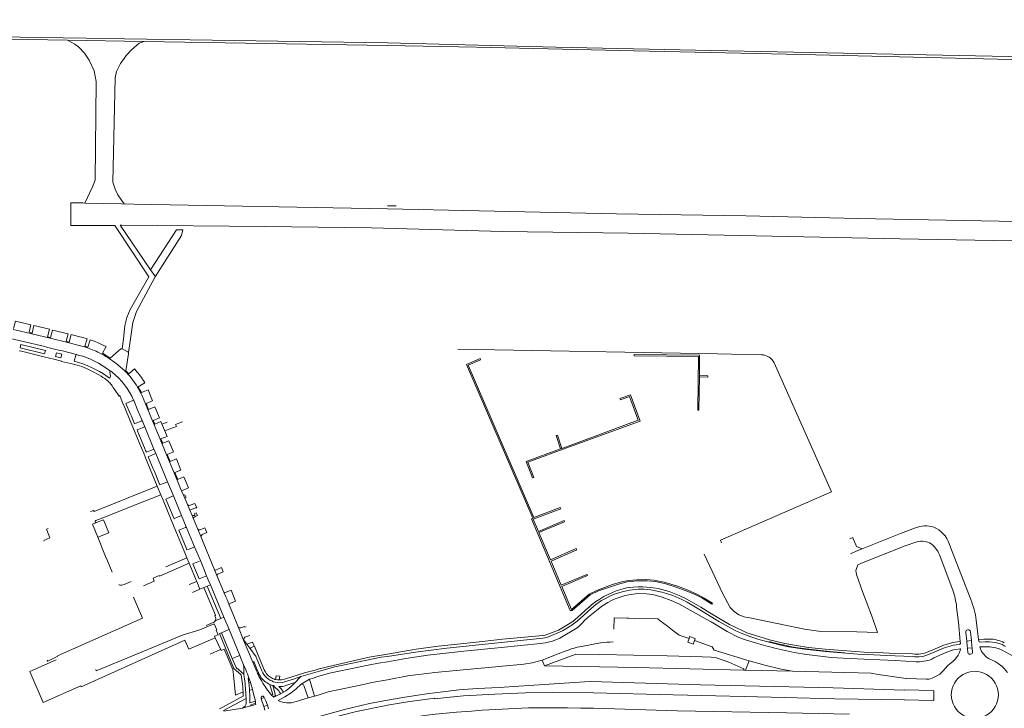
# Model space of a CAD drawing. Extents: x 145000 to 155000, y 457500 to 470000.
# Tile 72 of 196: x 147767 to 148391, y 459448 to 459884. Entities that reach past the tile are written whole.
import ezdxf

# ---------------------------------------------------------------- set-up
doc = ezdxf.new("R2010")
doc.units = 0
doc.header["$LTSCALE"] = 0.2
doc.header["$MEASUREMENT"] = 0
doc.layers.add('kant verharding', color=252, linetype='Continuous', lineweight=0)

msp = doc.modelspace()

# ---------------------------------------------------------------- linework, layer by layer
at = {"layer": 'kant verharding', "lineweight": 0}
for p, q in [((147797.32, 459871.1), (147809.12, 459870.91)), ((147809.12, 459870.91), (147833.45, 459870.5)), ((147809.15, 459872.4), (147833.48, 459872.03)), ((147833.48, 459872.03), (148000, 459869.54)), ((147833.45, 459870.5), (147845.84, 459870.29)), ((147845.84, 459870.29), (148000, 459867.7)), ((147799.45, 459768.17), (147807.08, 459767.99)), ((147807.08, 459767.99), (147808.15, 459767.97)), ((147808.15, 459767.97), (147831.48, 459767.44)), ((147831.52, 459769.7), (147833.14, 459767.46)), ((148005.64, 459766.16), (148000, 459766.27)), ((147827.3, 459753.7), (147825.68, 459753.7)), ((147849.87, 459725.67), (147830.74, 459754.01)), ((147830.74, 459754.01), (147831.65, 459754)), ((147850.27, 459726.29), (147849.87, 459725.67)), ((147774.8, 459685.58), (147772.9, 459686.06)), ((147786.38, 459682.25), (147774.65, 459685.09)), ((147767.79, 459678.36), (147768.48, 459678.18)), ((147768.48, 459678.18), (147783.35, 459674.55)), ((147786.57, 459682.77), (147784.63, 459683.25)), ((147798.23, 459679.38), (147786.38, 459682.25)), ((147798.4, 459679.91), (147796.42, 459680.42)), ((147782.8, 459672.35), (147767.22, 459676.11)), ((147783.35, 459674.55), (147782.8, 459672.35)), ((147783.92, 459676.71), (147790.72, 459675.05)), ((147790.3, 459672.98), (147789.77, 459670.65)), ((147793.67, 459672.17), (147790.3, 459672.98)), ((147790.72, 459675.05), (147794.08, 459674.23)), ((147793.11, 459669.88), (147793.67, 459672.17)), ((147802.53, 459671.64), (147801.54, 459667.8)), ((147804.02, 459671.66), (147802.84, 459671.92)), ((147810.08, 459676.69), (147808.17, 459677.3)), ((147824.24, 459669.77), (147819.35, 459672.74)), ((147831.63, 459675.54), (147831.3, 459675.51)), ((147835.1, 459673.92), (147831.95, 459675.5)), ((147836.01, 459673.38), (147836.01, 459673.4)), ((148209.08, 459672.31), (148044.67, 459675.39)), ((148218.11, 459672.17), (148209.08, 459672.31)), ((148218.11, 459672.17), (148237.14, 459671.82)), ((147782.34, 459670.52), (147789.4, 459668.79)), ((147789.4, 459668.79), (147792.72, 459667.98)), ((147789.77, 459670.65), (147793.11, 459669.88)), ((147801.06, 459665.82), (147803.37, 459665.26)), ((147824.43, 459661.51), (147823.78, 459661.93)), ((147824.43, 459661.51), (147824.12, 459661.08)), ((147825.47, 459660.8), (147824.56, 459661.55)), ((147834.79, 459660.28), (147833.83, 459661.28)), ((147836.08, 459659.72), (147834.23, 459661.63)), ((147822.44, 459658.11), (147824.04, 459656.95)), ((148197.66, 459658.58), (148197.65, 459657.82)), ((147838.05, 459627.42), (147832.66, 459640.26)), ((147838.58, 459642.78), (147834.32, 459641)), ((147834.32, 459641), (147837.03, 459634.53)), ((147839.17, 459643.01), (147838.58, 459642.78)), ((147846.64, 459640.69), (147844.53, 459645.75)), ((147851.11, 459629.96), (147846.64, 459640.69)), ((147848.69, 459637.17), (147847.14, 459640.85)), ((147837.03, 459634.53), (147837.74, 459632.84)), ((147837.74, 459632.84), (147839.71, 459628.12)), ((147839.71, 459628.12), (147843.99, 459629.85)), ((147843.99, 459629.85), (147844.56, 459630.11)), ((147846.18, 459626.21), (147844.56, 459630.11)), ((147855.95, 459618.33), (147851.11, 459629.96)), ((147852.54, 459627.85), (147851.57, 459630.15)), ((147860.42, 459629.04), (147857.64, 459627.98)), ((147839.68, 459623.5), (147838.05, 459627.42)), ((147845.63, 459625.97), (147841.35, 459624.23)), ((147841.35, 459624.23), (147841.63, 459623.58)), ((147841.63, 459623.58), (147842.34, 459621.88)), ((147842.34, 459621.88), (147846.08, 459612.9)), ((147845.63, 459625.97), (147846.18, 459626.21)), ((147852.06, 459612.07), (147846.18, 459626.21)), ((147860.09, 459608.4), (147855.95, 459618.33)), ((147857.59, 459615.73), (147856.42, 459618.48)), ((147846.72, 459606.6), (147845.57, 459609.4)), ((147846.08, 459612.9), (147846.78, 459611.2)), ((147846.78, 459611.2), (147847.24, 459610.11)), ((147847.24, 459610.11), (147851.5, 459611.89)), ((147852.66, 459609.02), (147848.4, 459607.25)), ((147852.06, 459612.07), (147851.5, 459611.89)), ((147853.24, 459609.22), (147852.06, 459612.07)), ((147852.66, 459609.02), (147853.24, 459609.22)), ((147860.66, 459591.39), (147853.24, 459609.22)), ((148109.7, 459612.16), (148110.51, 459612.46)), ((148110.51, 459612.46), (148115.12, 459614.14)), ((147854.14, 459588.49), (147846.72, 459606.6)), ((147848.4, 459607.25), (147851.58, 459599.61)), ((147864.86, 459596.96), (147860.09, 459608.4)), ((147862.4, 459604.19), (147860.52, 459608.67)), ((147851.58, 459599.61), (147852.31, 459597.87)), ((147852.31, 459597.87), (147855.18, 459590.97)), ((147867.11, 459592.85), (147865.32, 459597.16)), ((147855.18, 459590.97), (147855.86, 459589.34)), ((147857.38, 459589.97), (147860.12, 459591.11)), ((147860.12, 459591.11), (147860.66, 459591.39)), ((147864.39, 459582.41), (147860.66, 459591.39)), ((147854.14, 459588.49), (147856.33, 459583.14)), ((147855.86, 459589.34), (147857.38, 459589.97)), ((147869.61, 459585.6), (147870.04, 459585.78)), ((147870.8, 459582.83), (147869.61, 459585.6)), ((147856.33, 459583.14), (147857.79, 459579.64)), ((147857.79, 459579.64), (147862.97, 459567.2)), ((147863.87, 459582.16), (147859.61, 459580.39)), ((147859.61, 459580.39), (147864.76, 459567.96)), ((147864.39, 459582.41), (147863.87, 459582.16)), ((147869.53, 459570.04), (147864.39, 459582.41)), ((147871.61, 459580.95), (147870.8, 459582.83)), ((147873.36, 459576.85), (147871.61, 459580.95)), ((147877.98, 459577.64), (147875.06, 459576.48)), ((147877.98, 459577.64), (147879.14, 459574.82)), ((147874.81, 459573.43), (147873.36, 459576.85)), ((147874.81, 459573.43), (147876.22, 459570.03)), ((147821.31, 459569.17), (147815.12, 459566.72)), ((147862.97, 459567.2), (147865.98, 459559.98)), ((147864.76, 459567.96), (147866.42, 459568.68)), ((147866.42, 459568.68), (147869, 459569.79)), ((147869, 459569.79), (147869.53, 459570.04)), ((147872.57, 459562.74), (147869.53, 459570.04)), ((147876.96, 459568.26), (147876.22, 459570.03)), ((147876.22, 459570.03), (147877.18, 459570)), ((147879.85, 459561.3), (147876.96, 459568.26)), ((147823.44, 459559.04), (147816.46, 459556.27)), ((147865.98, 459559.98), (147871.21, 459547.41)), ((147872.04, 459562.48), (147867.77, 459560.71)), ((147867.77, 459560.71), (147868.22, 459559.63)), ((147868.22, 459559.63), (147868.85, 459558.12)), ((147872.57, 459562.74), (147872.04, 459562.48)), ((147877.8, 459550.15), (147872.57, 459562.74)), ((147881.82, 459556.59), (147879.85, 459561.3)), ((147885.58, 459559.25), (147882.68, 459557.97)), ((147884.36, 459562.18), (147885.58, 459559.25)), ((147816.46, 459556.27), (147821.39, 459543.97)), ((147868.85, 459558.12), (147872.42, 459549.51)), ((147890.51, 459535.59), (147881.82, 459556.59)), ((148211.1, 459554.33), (148211.78, 459552.76)), ((148296.9, 459551.34), (148295.17, 459555.26)), ((147871.21, 459547.41), (147872.96, 459543.21)), ((147872.42, 459549.51), (147872.99, 459548.14)), ((147872.99, 459548.14), (147874.41, 459548.72)), ((147874.41, 459548.72), (147877.26, 459549.91)), ((147877.8, 459550.15), (147877.26, 459549.91)), ((147881.45, 459541.39), (147877.8, 459550.15)), ((148293.37, 459545.71), (148297.1, 459547.34)), ((148297.32, 459550.41), (148296.9, 459551.34)), ((148297.1, 459547.34), (148300.82, 459548.96)), ((148300.82, 459548.96), (148297.32, 459550.41)), ((148355.94, 459552.01), (148369.68, 459516.76)), ((147872.96, 459543.21), (147859.57, 459537.49)), ((147872.96, 459543.21), (147874.36, 459539.85)), ((147880.9, 459541.08), (147876.64, 459539.31)), ((148350.26, 459543.91), (148358.18, 459522.67)), ((147874.36, 459539.85), (147874.86, 459538.64)), ((147874.86, 459538.64), (147878.85, 459529.07)), ((147876.64, 459539.31), (147880.6, 459529.79)), ((147891.98, 459532.04), (147890.51, 459535.59)), ((147895.93, 459534.36), (147894.8, 459536.96)), ((147833.18, 459526.21), (147837.66, 459528.18)), ((147879.2, 459528.22), (147874.37, 459526.32)), ((147878.85, 459529.07), (147879.2, 459528.22)), ((147879.2, 459528.22), (147881.23, 459523.32)), ((147880.6, 459529.79), (147884.86, 459531.56)), ((147896.37, 459521.44), (147891.98, 459532.04)), ((147830.17, 459525.98), (147829.83, 459526.08)), ((147881.23, 459523.32), (147876.41, 459521.3)), ((147883.64, 459524.32), (147881.23, 459523.32)), ((147885.8, 459525.22), (147883.64, 459524.32)), ((147887.83, 459526.04), (147885.8, 459525.22)), ((147894.38, 459504.7), (147885.8, 459525.22)), ((147896.36, 459505.5), (147887.83, 459526.04)), ((147903.81, 459515.8), (147900.99, 459522.69)), ((147897.61, 459518.46), (147896.37, 459521.44)), ((147898.35, 459516.72), (147897.61, 459518.46)), ((147899.74, 459513.39), (147898.35, 459516.72)), ((148303.42, 459515.76), (148307.37, 459505.07)), ((148122.76, 459507.55), (148127.56, 459511.97)), ((147894.38, 459504.7), (147896.36, 459505.5)), ((147899.62, 459497.65), (147896.36, 459505.5)), ((148116.83, 459502.47), (148118.73, 459503.88)), ((148122.76, 459507.55), (148118.73, 459503.88)), ((148373.12, 459503.71), (148374.57, 459491.43)), ((147890.21, 459501.34), (147880.58, 459497.32)), ((147885.18, 459500.34), (147889.54, 459502.13)), ((147899.15, 459497.49), (147894.93, 459495.74)), ((147899.62, 459497.65), (147899.15, 459497.49)), ((147894.93, 459495.74), (147893.53, 459495.16)), ((147894.93, 459495.74), (147901.69, 459479.43)), ((147908.89, 459490.94), (147914.69, 459477.06)), ((148367.08, 459490.46), (148366.48, 459495.92)), ((148370.07, 459490.8), (148367.08, 459490.46)), ((148367.08, 459490.46), (148367.39, 459487.1)), ((148369.46, 459496.28), (148370.07, 459490.8)), ((148370.42, 459487.08), (148370.07, 459490.8)), ((147894.24, 459485.16), (147887.63, 459482.21)), ((147914.45, 459489.79), (147911.01, 459488.45)), ((147911.01, 459488.45), (147913.48, 459485.11)), ((147913.48, 459485.11), (147916.23, 459481.27)), ((147915.58, 459487.13), (147913.78, 459486.42)), ((147915.58, 459487.13), (147914.45, 459489.79)), ((148122.98, 459487.08), (148134.95, 459489.23)), ((148367.39, 459487.1), (148367.51, 459485.87)), ((148367.51, 459485.87), (148370.5, 459486.2)), ((148370.5, 459486.2), (148370.42, 459487.08)), ((147901.69, 459479.43), (147905.88, 459481.11)), ((147905.88, 459481.11), (147906.4, 459481.32)), ((147916.87, 459480.27), (147920.49, 459471.54)), ((148098.03, 459478.33), (148099.48, 459474.74)), ((147908.89, 459475.31), (147910.17, 459472.14)), ((147908.89, 459475.31), (147908.92, 459473.71)), ((147908.92, 459473.71), (147908.91, 459469.55)), ((147914.69, 459477.06), (147916.84, 459471.93)), ((147916.84, 459471.93), (147917.51, 459472.2)), ((147917.51, 459472.2), (147918.28, 459470.33)), ((147909.24, 459467.83), (147908.91, 459469.55)), ((147919.49, 459468.05), (147918.82, 459467.64)), ((147922.53, 459471.07), (147922.46, 459471.22)), ((147941.13, 459466.56), (147934.88, 459464.53)), ((147945.23, 459467.89), (147940.86, 459463.49)), ((147945.23, 459467.89), (147941.13, 459466.56)), ((147950.69, 459466.21), (147952.57, 459466.74)), ((147950.69, 459466.21), (147953.83, 459455.6)), ((148328.92, 459466.6), (148328.92, 459466.71)), ((147912.17, 459464.05), (147913.15, 459464.39)), ((147914.49, 459459.72), (147912.6, 459459.28)), ((147914.95, 459457.91), (147914.49, 459459.72)), ((147925.96, 459461.53), (147925.57, 459462.97)), ((147927.72, 459460.9), (147927.36, 459462.27)), ((147927.36, 459462.27), (147927.7, 459462.17)), ((147927.7, 459462.17), (147928.63, 459461.29)), ((147927.87, 459464.66), (147928.84, 459464.35)), ((147928.84, 459464.35), (147928.88, 459464.34)), ((147949.72, 459454.39), (147947.05, 459462.19)), ((147907.26, 459454.78), (147895.33, 459448.42)), ((147910.39, 459453.94), (147896.14, 459446.39)), ((147908.57, 459458.28), (147903.64, 459456.13)), ((147908.64, 459455.65), (147908.57, 459458.28)), ((147910.3, 459456.25), (147910.3, 459456.42)), ((147910.39, 459453.94), (147910.3, 459456.25)), ((147910.5, 459450.9), (147910.39, 459453.94)), ((147912.82, 459453.88), (147912.9, 459451.22)), ((147915.8, 459454.64), (147914.95, 459457.91)), ((147915.8, 459454.64), (147916.3, 459452.41)), ((147919.99, 459454.01), (147920.02, 459453.92)), ((147920.02, 459453.92), (147921.96, 459454.63)), ((147920.02, 459453.92), (147921.62, 459448.92)), ((147927.79, 459455.03), (147926.4, 459456.29)), ((147927.79, 459455.03), (147927.85, 459454.91)), ((147934.09, 459458.09), (147931.92, 459456.76)), ((147949.72, 459454.39), (147942.09, 459452.09)), ((147949.72, 459454.39), (147953.83, 459455.6)), ((147953.83, 459455.6), (147956.01, 459456.24)), ((147956.01, 459456.24), (147962.55, 459458.16)), ((148327.65, 459453.13), (148283.43, 459453.81)), ((148327.65, 459453.13), (148327.64, 459453.02)), ((147895.33, 459448.42), (147893.51, 459447.46)), ((147896.3, 459445.97), (147908.19, 459447.99)), ((147913.55, 459449.31), (147908.66, 459448.12)), ((147912.9, 459451.22), (147916.3, 459452.41)), ((147916.47, 459451.02), (147916.3, 459452.41)), ((147921.62, 459448.92), (147924.04, 459449.87)), ((147921.62, 459448.92), (147922.35, 459446.67)), ((147924.71, 459447.59), (147924.04, 459449.87))]:
    msp.add_line(p, q, dxfattribs=at)
at = {"layer": 'kant verharding', "lineweight": 0, "flags": 128}
for points in [[(147126, 459884.12), (147253.68, 459881.81), (147385.39, 459879.32), (147779.99, 459872.84), (147809.15, 459872.4)], [(147125.97, 459883.05), (147395.86, 459877.84), (147797.32, 459871.1)], [(147808.94, 459861.63), (147808.08, 459862.94), (147804.21, 459866.82), (147801.93, 459868.65), (147797.32, 459871.1)], [(147845.84, 459870.29), (147842.74, 459869.33), (147837.73, 459865), (147834.54, 459861.35), (147833.24, 459859.57)], [(148000, 459869.54), (148106.81, 459866.75), (148205.13, 459864.62), (148435.52, 459859.94), (148538.75, 459858.01)], [(148000, 459867.7), (148056.47, 459866.75), (148156.45, 459864.42), (148262.6, 459862.17), (148545.83, 459855.34), (148605.57, 459850.55), (148667.03, 459852.38), (148693.59, 459825.7)], [(147808.15, 459767.97), (147813.1, 459778.12), (147814.7, 459782.45), (147815.38, 459844.93), (147814.24, 459851.77), (147811.05, 459858.38), (147808.94, 459861.63)], [(147833.24, 459859.57), (147830.89, 459856.33), (147828.38, 459851.31), (147827.47, 459847.21), (147826.1, 459781.08), (147827.47, 459776.75), (147829.06, 459773.1), (147831.52, 459769.7)], [(147825.68, 459753.7), (147806.66, 459753.75), (147799.36, 459753.75), (147799.45, 459768.17)], [(147831.48, 459767.44), (147839.24, 459767.27), (148000, 459764.18)], [(148000, 459764.18), (148145.05, 459761.2), (148227.12, 459759.78), (148298.02, 459758.25), (148409.95, 459756.15), (148691.39, 459750.29), (148705.45, 459749.42), (148746.49, 459748.51), (148749.46, 459749.99), (148752.99, 459752.73), (148755.62, 459755.58), (148757.44, 459759.22)], [(147827.3, 459753.7), (147848.76, 459721.23), (147836.9, 459700.59), (147834.91, 459695.52), (147833.65, 459690.27), (147832.66, 459681.7)], [(147831.65, 459754), (147922.27, 459753.18), (147990, 459752.27)], [(147870.28, 459750.9), (147866.4, 459751.02), (147850.27, 459726.29)], [(147852.81, 459721.23), (147869.51, 459747.49), (147870.28, 459750.9)], [(147990, 459752.27), (148073, 459749.99), (148152.58, 459748.85), (148324.64, 459745.32), (148527.13, 459741.67), (148612.55, 459736.43), (148617.4, 459731.28)], [(147836.59, 459677.46), (147838.73, 459692.27), (147840.95, 459699.34), (147852.81, 459721.23)], [(147852.81, 459721.23), (147852.52, 459721.74), (147849.87, 459725.67)], [(147763.06, 459688.43), (147764.26, 459693.15), (147774.08, 459690.78), (147772.9, 459686.06)], [(147774.8, 459685.58), (147775.98, 459690.31), (147785.79, 459687.98), (147784.63, 459683.25)], [(147774.65, 459685.09), (147767.44, 459686.84), (147762.93, 459687.92)], [(147786.57, 459682.77), (147787.73, 459687.51), (147797.62, 459685.14), (147796.42, 459680.42)], [(147798.4, 459679.91), (147799.6, 459684.64), (147804.26, 459683.48), (147806.96, 459682.72), (147809.66, 459681.94), (147808.17, 459677.3)], [(147762.37, 459681.91), (147763.7, 459681.57), (147768.33, 459680.46)], [(147767.22, 459676.11), (147767.76, 459678.36), (147767.79, 459678.36)], [(147768.33, 459680.46), (147782.9, 459676.96), (147783.92, 459676.71)], [(147809.87, 459676.16), (147808.01, 459676.76), (147805.46, 459677.5), (147802.91, 459678.22), (147798.27, 459679.37), (147798.23, 459679.38)], [(147810.08, 459676.69), (147811.57, 459681.33), (147812.82, 459680.9), (147814.07, 459680.43), (147815.17, 459680), (147816.26, 459679.55), (147817.54, 459679), (147818.81, 459678.42), (147820.28, 459677.71), (147821.75, 459676.97), (147819.35, 459672.74)], [(147832.66, 459681.7), (147831.95, 459675.5)], [(147836.01, 459673.4), (147836.59, 459677.46)], [(147766.73, 459674.31), (147768.03, 459674), (147782.34, 459670.52)], [(147794.08, 459674.23), (147802.88, 459672.08), (147802.84, 459671.92)], [(147802.84, 459671.92), (147802.75, 459671.58), (147802.53, 459671.64)], [(147819.1, 459672.24), (147817.81, 459672.87), (147816.51, 459673.49), (147815.33, 459674.03), (147814.14, 459674.55), (147813.14, 459674.96), (147812.13, 459675.35), (147811.02, 459675.77), (147809.9, 459676.15), (147809.87, 459676.16)], [(147831.3, 459675.51), (147831.14, 459675.49), (147829.58, 459674.26), (147824.24, 459669.77)], [(147831.95, 459675.5), (147831.84, 459675.56), (147831.63, 459675.54)], [(147834.23, 459661.63), (147835.88, 459672.32), (147836.01, 459673.38)], [(147835.65, 459673.56), (147835.48, 459673.73), (147835.1, 459673.92)], [(147836.01, 459673.38), (147835.79, 459673.42), (147835.65, 459673.56)], [(148197.66, 459658.58), (148197.84, 459671.47), (148156.26, 459672.06), (148156.26, 459671.24), (148197.15, 459670.67), (148196.67, 459636.74), (148197.35, 459636.73), (148197.65, 459657.82)], [(147792.72, 459667.98), (147793.53, 459667.79), (147793.5, 459667.65), (147801.06, 459665.82)], [(147833.83, 459661.28), (147833.56, 459661.55), (147830.95, 459663.97), (147829.17, 459665.43)], [(148050.02, 459665.73), (148058.67, 459669.46), (148059.05, 459668.58), (148051.19, 459665.19), (148092.8, 459568.78), (148109.49, 459575.08), (148109.82, 459574.22), (148092.38, 459567.65), (148095.68, 459559.84), (148111.99, 459566.74), (148112.29, 459566.01), (148095.99, 459559.11), (148103.26, 459541.96), (148119.63, 459549.16), (148120.01, 459548.3), (148103.65, 459541.1), (148110.14, 459525.75), (148126.39, 459532.62), (148126.7, 459531.87), (148110.5, 459525.02), (148116.63, 459510.51), (148127.82, 459520.09), (148133.08, 459522.6), (148142.57, 459526.18), (148149.14, 459528.1), (148152.92, 459528.82), (148158.11, 459529.26), (148163.9, 459529.34), (148168.78, 459528.96), (148175.37, 459527.74), (148183.88, 459525.27), (148189.98, 459522.93), (148196.55, 459520), (148200.79, 459517.64), (148205.89, 459514.46)], [(148050.02, 459665.73), (148092.08, 459568.26), (148091.28, 459567.93), (148115.8, 459509.75), (148117.14, 459509.73), (148128.52, 459519.64), (148133.76, 459522.15), (148146.4, 459526.58), (148151.84, 459527.85), (148158.16, 459528.55), (148164.68, 459528.53), (148169.83, 459528.18), (148176.46, 459526.71), (148182.37, 459524.88), (148190.45, 459521.91), (148195.33, 459519.76), (148199.13, 459517.73), (148205.47, 459513.79), (148205.89, 459514.46)], [(148245.1, 459666.78), (148281.46, 459584.91), (148211.1, 459554.33)], [(147822.67, 459655.33), (147822.49, 459655.48), (147821.93, 459655.95), (147821.43, 459656.33), (147820.92, 459656.68), (147819.72, 459657.46), (147818.51, 459658.23), (147817.17, 459659.04), (147815.82, 459659.82), (147814.45, 459660.59), (147813.07, 459661.32), (147809.29, 459663.18)], [(147824.04, 459656.95), (147824.2, 459657.17), (147824.48, 459657.96), (147824.46, 459658.67), (147824.41, 459659.23), (147824.01, 459660.94), (147824.12, 459661.08)], [(147824.56, 459661.55), (147824.49, 459661.45), (147824.43, 459661.51)], [(147840.52, 459661.95), (147839.67, 459662.96), (147836.08, 459659.72)], [(147832.66, 459640.26), (147832.62, 459640.35), (147830.41, 459645.93), (147830.08, 459645.67), (147827.31, 459649.66), (147826.08, 459651.37), (147825.61, 459652.05), (147825.12, 459652.72), (147824.6, 459653.36), (147824.05, 459653.98), (147823.56, 459654.5), (147823.04, 459655), (147822.67, 459655.33)], [(147842.14, 459651.57), (147846.32, 459654.01), (147846.02, 459654.49)], [(148197.66, 459658.58), (148203.1, 459658.49), (148203.08, 459657.73), (148197.65, 459657.82)], [(147844.17, 459647.84), (147843.19, 459649.69), (147842.14, 459651.57)], [(147847.14, 459640.85), (147851.23, 459642.59), (147848.3, 459649.56), (147844.17, 459647.84)], [(148115.39, 459613.39), (148160.09, 459629.81), (148153.95, 459646.53), (148147.31, 459644.09), (148147.64, 459643.2), (148153.45, 459645.33), (148158.97, 459630.32), (148115.12, 459614.14)], [(147844.56, 459630.11), (147841.68, 459637.02), (147839.42, 459642.41)], [(147851.57, 459630.15), (147855.48, 459631.77), (147852.53, 459638.76), (147848.69, 459637.17)], [(147856.42, 459618.48), (147860.35, 459620.13), (147856.42, 459629.52), (147852.54, 459627.85)], [(147859.3, 459623.75), (147866.24, 459626.32), (147865.69, 459627.73), (147870.18, 459629.33)], [(147845.57, 459609.4), (147842.75, 459616.28), (147841.63, 459618.86), (147839.68, 459623.5)], [(147857.59, 459615.73), (147861.46, 459617.38), (147864.39, 459610.33), (147860.52, 459608.67)], [(148109.7, 459612.16), (148106.97, 459620.7), (148107.79, 459620.96), (148110.51, 459612.46)], [(148092.03, 459593.86), (148087.95, 459604.21), (148109.7, 459612.16)], [(148115.39, 459613.39), (148088.99, 459603.74), (148092.77, 459594.15), (148092.03, 459593.86)], [(147865.32, 459597.16), (147869.19, 459598.77), (147866.27, 459605.8), (147862.4, 459604.19)], [(147869.61, 459585.6), (147868.93, 459587.17), (147864.86, 459596.96)], [(147870.04, 459585.78), (147873.95, 459587.45), (147871.03, 459594.45), (147867.11, 459592.85)], [(147811.8, 459572.6), (147813.76, 459573.25), (147814.14, 459572.46), (147854.14, 459588.49)], [(147856.33, 459583.14), (147837.55, 459575.71), (147821.31, 459569.17)], [(147871.61, 459580.95), (147872.55, 459581.34), (147871.59, 459583.14), (147870.8, 459582.83)], [(147879.14, 459574.82), (147878.43, 459574.82), (147874.81, 459573.43)], [(147877.86, 459570.85), (147877.68, 459571.31), (147878.76, 459571.74), (147879.57, 459569.96)], [(147816.46, 459556.27), (147813.13, 459564.57), (147815.56, 459565.51)], [(147815.56, 459565.51), (147820.09, 459567.27), (147823.44, 459559.04)], [(147785.11, 459561.79), (147783.89, 459561.3), (147786, 459555.89), (147782.37, 459554.16), (147782.56, 459553.7)], [(147884.36, 459562.18), (147883.25, 459561.75), (147881.39, 459561)], [(148300.82, 459548.96), (148325.16, 459558.54), (148334.65, 459562.11)], [(148295.17, 459555.26), (148294.84, 459556), (148293.01, 459555.26)], [(148300.42, 459539.7), (148328.11, 459550.71), (148335.52, 459553.33)], [(147821.39, 459543.97), (147822.55, 459541.33), (147825.54, 459534.06)], [(147885.44, 459531.78), (147883.58, 459536.26), (147881.45, 459541.39)], [(148200.8, 459545.38), (148212.63, 459520.38), (148217.17, 459511.71)], [(147845.44, 459525.39), (147852.26, 459528.3), (147851.52, 459530.24), (147855.41, 459531.87), (147855.66, 459531.47), (147874.36, 459539.85)], [(147894.8, 459536.96), (147891.11, 459535.4), (147890.51, 459535.59)], [(147891.98, 459532.04), (147892.44, 459532.83), (147895.93, 459534.36)], [(148300.42, 459539.7), (148298.01, 459538.74), (148296.76, 459535.12), (148297.17, 459532.53), (148301.33, 459521.12), (148303.42, 459515.76)], [(147887.83, 459526.04), (147886.5, 459529.25), (147885.44, 459531.78)], [(147883.64, 459524.32), (147890.97, 459506.78), (147890.64, 459506.38), (147891.11, 459505.32)], [(147900.99, 459522.69), (147897.41, 459521.3), (147896.37, 459521.44)], [(148302.07, 459483.41), (148277.41, 459485.33), (148266.92, 459486.45), (148260.51, 459487.34), (148251.92, 459488.91), (148242.18, 459491.3), (148232.51, 459494.16), (148227.83, 459495.7), (148224.7, 459497.02), (148216.72, 459500.91), (148204.27, 459508.27), (148198.69, 459511.84), (148194.19, 459514.54), (148189.71, 459516.97), (148184.84, 459519.32), (148178.56, 459521.75), (148171.46, 459523.7), (148168.43, 459524.2), (148164.28, 459524.67), (148161.76, 459524.87), (148158.93, 459524.72), (148155.68, 459524.67), (148151.48, 459524.12), (148149.35, 459523.62), (148144.85, 459522.17), (148142.13, 459521.07), (148137.2, 459518.65), (148134.63, 459517.07), (148132.12, 459515.42), (148129.3, 459513.37), (148127.54, 459511.76)], [(148298.15, 459482.06), (148277.49, 459483.85), (148264.18, 459485.34), (148254.2, 459486.85), (148250.2, 459487.53), (148235.33, 459491.39), (148229.6, 459493.25), (148224.2, 459495.4), (148220.27, 459497.18), (148210.07, 459502.86), (148197.27, 459510.64), (148189.89, 459515.02), (148186.46, 459516.79), (148180.81, 459519.25), (148176.79, 459520.62), (148173.86, 459521.45), (148166.88, 459522.97), (148162.76, 459523.3), (148159.06, 459523.25), (148153.38, 459522.75), (148148.65, 459521.7), (148145.18, 459520.62), (148142.15, 459519.42), (148139.4, 459518.07), (148135.75, 459516.12), (148132, 459513.59), (148129.04, 459510.96)], [(147784.38, 459478.23), (147784.73, 459477.78), (147791.14, 459480.8), (147791.02, 459481), (147844.83, 459504.91), (147839.05, 459518.33)], [(147899.74, 459513.39), (147900.09, 459514.19), (147903.81, 459515.8)], [(148302.11, 459479.03), (148288.86, 459479.54), (148281.27, 459480.07), (148276.14, 459480.59), (148265.46, 459482.01), (148257.8, 459483.27), (148246.28, 459485.71), (148239.8, 459487.33), (148233.82, 459489.03), (148226.97, 459491.28), (148222.69, 459492.79), (148215.19, 459496.58), (148205.2, 459502.54), (148199.97, 459505.39), (148193.74, 459509.02), (148184.61, 459513.97), (148179.76, 459516.2), (148174.14, 459518.22), (148170.54, 459519.35), (148167.88, 459519.85), (148164.08, 459520.25), (148158.66, 459520.57), (148153.05, 459519.75), (148150.68, 459519.25), (148146.15, 459517.87), (148144.3, 459517.15), (148142, 459516.09), (148139.68, 459514.92), (148135.8, 459512.52), (148133.48, 459510.74), (148127.27, 459505.54), (148124.7, 459503.19)], [(147905.46, 459499.48), (147905.06, 459500.44), (147902.26, 459507.35), (147899.74, 459513.39)], [(148115.15, 459499.45), (148117, 459500.61), (148120.19, 459503.03), (148126.25, 459508.54), (148129.04, 459510.96)], [(148360.67, 459511.84), (148361.79, 459502.42), (148362.99, 459490.1)], [(147890.78, 459503.19), (147894.38, 459504.7)], [(148143.51, 459498.02), (148143.69, 459505.12), (148151.74, 459504.97), (148152.93, 459504.94), (148156.38, 459504.8), (148171.29, 459504.49), (148172.9, 459503.22), (148177.4, 459499.8), (148180.64, 459497.31), (148184.83, 459494.14), (148191.11, 459492.06)], [(148229.7, 459505.19), (148264.37, 459498.02), (148274.57, 459496.45), (148297.38, 459496.31), (148310.63, 459495.87), (148307.37, 459505.07)], [(147815.16, 459472.41), (147815.4, 459471.65), (147857.85, 459489.06), (147870.51, 459494.34), (147880.58, 459497.32)], [(147891.82, 459497.53), (147890.3, 459501.38), (147890.21, 459501.34)], [(147890.88, 459492.55), (147890.46, 459493.46), (147892.75, 459494.43), (147891.49, 459497.36), (147891.82, 459497.53)], [(147906.4, 459481.32), (147899.62, 459497.65)], [(147905.46, 459499.48), (147905.56, 459499.24), (147905.57, 459498.93), (147908.89, 459490.94)], [(147910.42, 459499.47), (147909.61, 459499.16), (147909.41, 459499.69), (147907.65, 459498.97)], [(148000, 459482.14), (148018.21, 459485.2), (148032.05, 459487.26), (148054.54, 459489.52), (148072.88, 459491.54), (148096.12, 459493.67), (148099.85, 459494.12), (148108.3, 459497.38), (148116.83, 459502.47)], [(148000, 459480.74), (148017.76, 459483.45), (148037.63, 459485.98), (148098.45, 459492.22), (148101.11, 459492.78), (148110.97, 459496.85), (148115.15, 459499.45)], [(148000, 459477.29), (148011.75, 459479.38), (148025.59, 459481.39), (148048.39, 459484.05), (148072.08, 459486.43), (148097.05, 459488.81), (148100.03, 459489.32), (148104.52, 459490.33), (148109.18, 459492.32), (148120.3, 459498.84)], [(147890.88, 459492.55), (147874.17, 459485.33), (147871.7, 459491.09), (147806.03, 459461.44), (147805.78, 459461.97), (147781.85, 459451.59), (147773.47, 459471.16), (147790.04, 459478.45)], [(147890.88, 459492.55), (147894.58, 459484.41), (147896.57, 459485.37), (147902.11, 459472.47), (147902.55, 459468.98), (147903.64, 459456.13)], [(147893.53, 459495.16), (147902.71, 459473.02), (147907.33, 459469.05), (147907.95, 459464.68)], [(147908.89, 459490.94), (147909.25, 459492.36), (147909.54, 459492.86), (147912.74, 459494.01)], [(147911.01, 459488.45), (147909.03, 459491), (147908.89, 459490.94)], [(148191.11, 459492.06), (148190.29, 459489.75), (148193.83, 459488.48), (148194.64, 459490.8)], [(148191.11, 459492.06), (148191.49, 459493.29), (148195.06, 459492.03), (148194.64, 459490.8)], [(148194.64, 459490.8), (148205.82, 459486.86), (148207.07, 459484.58), (148229.24, 459477.99)], [(148381.41, 459491.73), (148377.99, 459491.68), (148374.57, 459491.43)], [(148374.57, 459491.43), (148374.73, 459490.34), (148374.98, 459490.02), (148375.33, 459489.84), (148375.72, 459489.79), (148378.76, 459490.02), (148381.51, 459490.02), (148385.16, 459489.42), (148387.56, 459488.88), (148388.52, 459488.59), (148389.44, 459488.21), (148390.9, 459487.46), (148391.61, 459487.03)], [(147922.46, 459471.22), (147921.99, 459472.17), (147915.69, 459487.18), (147915.58, 459487.13)], [(148268.74, 459484.98), (148280.09, 459483.85), (148289.79, 459483.04)], [(148356.59, 459487.2), (148353.36, 459486.33), (148341.73, 459481.43), (148339.29, 459480.75), (148336.7, 459480.42), (148335.36, 459480.4), (148334.02, 459480.47), (148332.68, 459480.65), (148316.18, 459481.31), (148304.17, 459481.91), (148298.15, 459482.06)], [(148351.02, 459487.24), (148341.58, 459483.22), (148340.42, 459482.82), (148338.02, 459482.29), (148336.71, 459482.16), (148335.4, 459482.13), (148334.1, 459482.2), (148332.8, 459482.37), (148322.02, 459482.62), (148310.17, 459483.26), (148302.07, 459483.41)], [(148328.92, 459466.71), (148341.6, 459466.31), (148343.16, 459466.38), (148344.17, 459466.55), (148345.15, 459466.88), (148348.14, 459468.34), (148350.09, 459469.55), (148350.93, 459470.25), (148352.04, 459471.34), (148355.13, 459474.84), (148358.24, 459477.48), (148359.06, 459478.24), (148359.96, 459479.27), (148361.55, 459481.57), (148362.33, 459482.86), (148362.92, 459484.43), (148363.21, 459485.45), (148363, 459485.54), (148361.58, 459485.34), (148358.77, 459484.77), (148356.07, 459483.98), (148353.5, 459482.99), (148346.34, 459479.76), (148344.89, 459479), (148343.39, 459478.34), (148342.45, 459478.03), (148341.48, 459477.84), (148337.06, 459477.37), (148335.04, 459477.33), (148322.01, 459478.07), (148302.11, 459479.03)], [(148362.99, 459490.1), (148361.3, 459489.95), (148358.22, 459489.44), (148356.08, 459488.93), (148351.98, 459487.66), (148351.02, 459487.24)], [(148362.99, 459490.1), (148363.03, 459488.97), (148362.73, 459488.49), (148362.39, 459488.31), (148358.58, 459487.73), (148356.59, 459487.2)], [(148367.51, 459485.87), (148367.86, 459482.97), (148368.05, 459482.61), (148368.32, 459482.34), (148368.65, 459482.15), (148369.42, 459482.05), (148370.16, 459482.32), (148370.44, 459482.58), (148370.64, 459482.91), (148370.76, 459483.3), (148370.5, 459486.2)], [(148392.85, 459470.52), (148390.82, 459473.07), (148389.4, 459474.46), (148387.03, 459476.23), (148385.11, 459477.4), (148380.96, 459479.39), (148380.19, 459479.89), (148379.49, 459480.47), (148377.45, 459482.56), (148376.49, 459483.83), (148376.16, 459484.49), (148375.78, 459485.57), (148375.49, 459486.68), (148375.73, 459486.75), (148381.68, 459486.76), (148383, 459486.66), (148385.6, 459486.18), (148387.65, 459485.51), (148389.61, 459484.6), (148398.86, 459479.63)], [(147908.91, 459469.55), (147904.06, 459473.69), (147901.69, 459479.43)], [(147908.89, 459475.31), (147906.94, 459480.03), (147906.4, 459481.32)], [(147954.12, 459472.04), (147956.21, 459472.61), (147962.96, 459474.35), (147988.33, 459480.17), (148000, 459482.14)], [(147966.73, 459474.08), (147996.01, 459480.13), (148000, 459480.74)], [(148000, 459465.92), (148012.9, 459468.33), (148030.14, 459470.54), (148086.52, 459475.87), (148091.75, 459476.65), (148098.03, 459478.33)], [(148112.57, 459484.01), (148108.24, 459482.25), (148098.03, 459478.33)], [(148099.48, 459474.74), (148119.01, 459481.9), (148119.42, 459482.12), (148134.55, 459481.96), (148177.33, 459481.11), (148199.43, 459480.53), (148205.13, 459480.3), (148208.55, 459479.78), (148216.37, 459477.04)], [(148229.24, 459477.99), (148226.85, 459472.02)], [(148256.7, 459471.33), (148249.58, 459472.63), (148239.24, 459475.12), (148229.24, 459477.99)], [(147914.69, 459477.06), (147915.36, 459477.38), (147917.51, 459472.2)], [(147916.84, 459471.93), (147917.38, 459470.69), (147917.73, 459469.92), (147918.08, 459469.15), (147918.82, 459467.64)], [(147931.41, 459465.81), (147932.79, 459465.89), (147934.67, 459466.26), (147947.55, 459470.23), (147954.12, 459472.04)], [(147945.23, 459467.89), (147957.01, 459471.42), (147966.73, 459474.08)], [(147963.35, 459470.1), (147987.87, 459475.22), (147994.32, 459476.39), (148000, 459477.29)], [(148225.71, 459472.04), (148157.67, 459473.78), (148099.48, 459474.74)], [(148225.71, 459472.04), (148225.83, 459472.82), (148216.37, 459477.04)], [(148226.85, 459472.02), (148225.71, 459472.04)], [(148226.85, 459472.02), (148256.7, 459471.33)], [(147912.22, 459467.13), (147911.82, 459466.98), (147912.17, 459464.05)], [(147913.15, 459464.39), (147912.7, 459465.77), (147912.22, 459467.13)], [(147918.82, 459467.64), (147919.01, 459467.29), (147919.68, 459466.1), (147920.38, 459464.92), (147921.11, 459463.73), (147921.87, 459462.56), (147922.52, 459461.59), (147923.18, 459460.63)], [(147929.13, 459466.08), (147928.75, 459466.14), (147928.38, 459466.22)], [(147931.41, 459465.81), (147931.88, 459468.12), (147929.59, 459468.39), (147929.13, 459466.08)], [(147931.41, 459465.81), (147930.26, 459465.88), (147929.13, 459466.08)], [(147945.41, 459463.09), (147948.45, 459465.08), (147950.69, 459466.21)], [(147952.57, 459466.74), (147955.16, 459467.73), (147963.35, 459470.1)], [(147962.55, 459458.16), (147984.84, 459463), (147990.07, 459464.07), (148000, 459465.92)], [(148328.92, 459466.71), (148327.24, 459466.83), (148310.86, 459469.16), (148306.62, 459469.99), (148256.7, 459471.33)], [(147912.71, 459457.11), (147912.68, 459457.7), (147912.6, 459459.28)], [(147926.4, 459456.29), (147926.4, 459456.3), (147925.22, 459457.83), (147924.07, 459459.39)], [(147927.36, 459462.27), (147926.63, 459462.57), (147926.1, 459462.76), (147925.57, 459462.97)], [(147926.4, 459456.29), (147927.28, 459456.62), (147925.96, 459461.53)], [(147927.79, 459455.03), (147927.65, 459455.33), (147929.01, 459455.99), (147927.72, 459460.9)], [(147928.63, 459461.29), (147930.77, 459459.27), (147930.96, 459459.07), (147931.14, 459458.87), (147931.48, 459458.43), (147931.7, 459458.12), (147931.9, 459457.81), (147931.99, 459457.64), (147932.07, 459457.47), (147932.15, 459457.25), (147932.15, 459457.21), (147932.15, 459457.16), (147932.12, 459457.04), (147932.07, 459456.94), (147932.01, 459456.84), (147931.92, 459456.76)], [(147930.71, 459452.72), (147935.04, 459455.1), (147939, 459457.66), (147942.18, 459460.1), (147945.41, 459463.09)], [(147931.24, 459461.59), (147932.67, 459460.21), (147934.09, 459458.09)], [(147934.09, 459458.09), (147935.58, 459458.98), (147937.6, 459460.46), (147939.17, 459461.83), (147940.86, 459463.49)], [(147940.86, 459463.49), (147940.66, 459463.88), (147935.65, 459462.24)], [(148000, 459452.88), (148010.93, 459454.88), (148026.24, 459457.15), (148033.47, 459458.09), (148045.24, 459459.47), (148057.04, 459460.44), (148070.7, 459461.05), (148083.22, 459461.95), (148124.85, 459464.67), (148128.66, 459464.72), (148135.71, 459464.65), (148198.41, 459462.8), (148226.42, 459462.06), (148282.45, 459460.78), (148327.72, 459459.25), (148327.72, 459459.51), (148345.84, 459459.05), (148346.14, 459458.89), (148346.3, 459458.51), (148346.19, 459453.12), (148346.11, 459452.92), (148345.87, 459452.72), (148327.65, 459453.13)], [(147907.26, 459454.78), (147908.64, 459455.49), (147908.64, 459455.65)], [(147912.82, 459453.88), (147912.75, 459456.12), (147912.71, 459457.11)], [(147921.96, 459454.63), (147922.9, 459452.65), (147924.04, 459449.87)], [(147927.79, 459455.03), (147928.02, 459454.82), (147931.92, 459456.76)], [(148000, 459452.88), (147988.7, 459450.81), (147972.77, 459447.02), (147957.69, 459442.94), (147958.64, 459439.96), (147969.57, 459443), (147980.33, 459445.72), (147998.2, 459449.46), (148000, 459449.76)], [(148000, 459449.76), (148012.78, 459451.91), (148030.06, 459454.34)], [(148283.43, 459453.81), (148251.67, 459454.68), (148226.02, 459455.24), (148181.14, 459456.44), (148130.56, 459457.59), (148104.3, 459457.93), (148087.59, 459457.71), (148068.12, 459456.85), (148048.19, 459455.68), (148037.67, 459454.65), (148030.14, 459453.74), (148030.06, 459454.34)], [(147908.19, 459447.99), (147908.27, 459448), (147908.66, 459448.12)], [(147916.47, 459451.02), (147913.3, 459449.9), (147913.55, 459449.31)], [(147913.55, 459449.31), (147916.56, 459450.27), (147916.47, 459451.02)], [(148292.87, 459444.05), (148253.14, 459444.98), (148183.68, 459446.27), (148130.52, 459447.88), (148122.47, 459447.94), (148114.02, 459448.13), (148095.43, 459448.14), (148089.33, 459448.03), (148060.02, 459446.66), (148053.29, 459446.05), (148043.87, 459445.38), (148028.37, 459443.87), (148011.7, 459441.5), (148007.77, 459440.83)]]:
    msp.add_lwpolyline(points, dxfattribs=at)
at = {"layer": 'kant verharding', "lineweight": 0}
for centre, radius, start, end in [((147790.7, 459619.63), 53.7, 51.97384, 75.6406), ((147787.57, 459614.73), 65.58, 56.2944, 61.26305), ((147787.65, 459614.84), 65.45, 51.80199, 56.29435), ((147790.73, 459618.65), 60.55, 50.59623, 51.87172), ((147796.67, 459624.46), 46.37, 23.57873, 51.59549), ((147798.81, 459625.61), 49.97, 30.96658, 43.9404), ((147799.54, 459625.99), 54.52, 31.52044, 41.27236), ((147798.65, 459625.54), 50.14, 23.76735, 30.93916), ((147782.36, 459618.38), 61.92, 22.83944, 23.44219), ((147815.37, 459566.13), 0.646, 112.40581, 287.46936), ((147880.59, 459565.52), 4.55, 102.98466, 142.97668), ((147877.3, 459570.61), 0.618, 258.77534, 23.67632), ((147883.78, 459556.32), 1.98, 123.88658, 172.27461), ((148230.61, 459522.24), 17.07, 218.06493, 266.93985), ((147888.49, 459504.62), 2.7, 298.74913, 328.11297), ((148089.99, 459533.93), 46.36, 310.82198, 318.47051), ((147888.47, 459504.65), 2.73, 293.05089, 298.76213), ((148380.74, 459468.87), 22.87, 63.64392, 88.32341), ((147914.21, 459485.63), 0.9, 118.74839, 215.57513), ((148288.11, 459657.66), 173.76, 254.52345, 263.60115), ((147802.51, 459452.22), 107.87, 2.23116, 8.31802), ((147930.49, 459475.34), 13.2, 202.31299, 213.52083), ((147930.94, 459475.58), 13.7, 213.31294, 246.95753), ((147931.59, 459476.04), 11.97, 202.06699, 251.8945), ((147814.25, 459452.86), 98.55, 3.73364, 6.51877), ((147842.87, 459441.86), 73.81, 14.00139, 17.77609), ((147945.67, 459461.62), 1.49, 22.44837, 100.07204), ((147920.92, 459454.48), 1.04, 8.01988, 206.59858)]:
    msp.add_arc(centre, radius, start, end, dxfattribs=at)
at = {"layer": 'kant verharding', "lineweight": 0, "extrusion": (0, 0, -1)}
for centre, radius, start, end in [((-148236.75, 459662.4), 9.43, 92.35463, 152.31628), ((-147784.38, 459603.39), 66.65, 104.92152, 124.8247), ((-147795.87, 459634.41), 31.75, 103.66721, 115.00513), ((-147874.49, 459577.92), 1.55, 248.27914, 316.5357), ((-147880.85, 459562.33), 1.44, 247.94008, 314.03514), ((-148341.14, 459546.67), 16.75, 67.17513, 107.44646), ((-148339.85, 459547.04), 16.84, 112.03104, 162.82235), ((-148338.44, 459541.38), 12.3, 76.29076, 119.82195), ((-148333.41, 459538.16), 17.81, 128.74736, 161.15432), ((-147831.33, 459530.65), 4.81, 247.3931, 284.03048), ((-148317.63, 459507.65), 43.24, 159.67554, 174.44495), ((-148317.01, 459495.89), 56.65, 158.38286, 172.06605), ((-147888.45, 459504.64), 2.75, 165.77699, 211.78452), ((-147906.91, 459500.76), 1.94, 247.7414, 318.50016), ((-148367.97, 459496.09), 1.5, 353.37535, 172.95275), ((-148132.61, 459435.1), 52.86, 67.71148, 79.49872), ((-148145.3, 459410.91), 79, 82.47112, 88.3181), ((-147913.71, 459478.94), 3.43, 137.26985, 157.14917), ((-147842.21, 459441.51), 74.55, 155.73918, 159.89908), ((-148372.23, 459456.38), 14.93, 359.99808, 180.00192), ((-147931.57, 459476.02), 10.3, 294.88204, 331.29182), ((-147931.56, 459475.99), 10.27, 288.02888, 294.89694), ((-147836.53, 459454.52), 72.13, 171.90567, 177.01866), ((-148002.72, 459516.27), 97.06, 324.12382, 325.02715), ((-147931.5, 459476.19), 12.14, 253.81154, 282.44833), ((-147931.79, 459473.12), 11.54, 250.46283, 272.76132), ((-148372.23, 459456.38), 14.93, 179.99808, 0.00192), ((-147906.96, 459451.34), 3.58, 187.11384, 249.86447), ((-147937.15, 459465.95), 14.72, 250.38077, 295.94599)]:
    msp.add_arc(centre, radius, start, end, dxfattribs=at)

doc.saveas('drawing.dxf')
